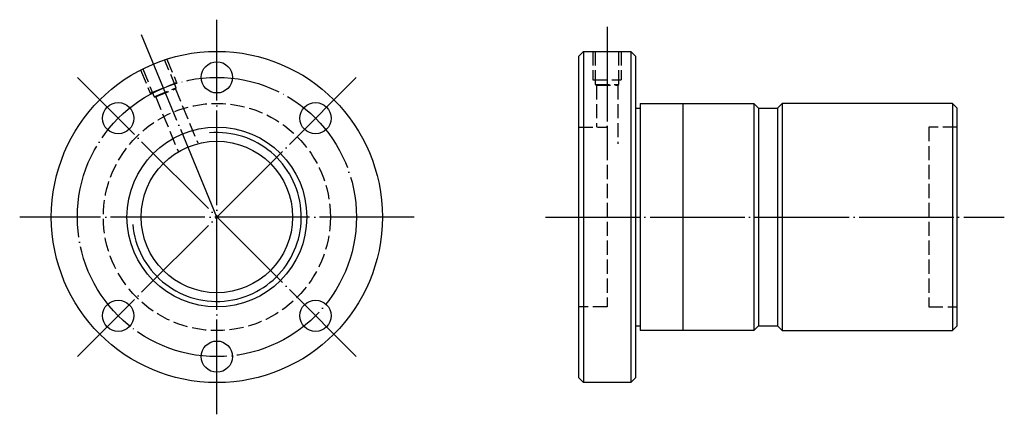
# Model space of a CAD drawing. Header units: millimetres. Extents: x -17 to 191, y 158 to 242.
import ezdxf

# ---------------------------------------------------------------- set-up
doc = ezdxf.new("R2010")
doc.units = ezdxf.units.MM
for name, pattern in [('CENTER', [22, 20, -1, 0, -1]), ('DASHED', [4, 3, -1]), ('THIN', [200000, 200000, 0])]:
    doc.linetypes.add(name, pattern=pattern)
doc.layers.add('NT', color=7, linetype='Continuous')

msp = doc.modelspace()

# ---------------------------------------------------------------- linework, layer by layer
at = {"layer": 'NT', "color": 3, "linetype": 'CENTER'}
for p, q in [((24.5, 158.31), (24.5, 241.69)), ((107, 240.17), (107, 213)), ((24.5, 200), (8.55, 238.51)), ((53.98, 229.48), (-4.98, 170.52)), ((53.98, 170.52), (-4.98, 229.48)), ((66.19, 200), (-17.19, 200)), ((94, 200), (190.97, 200))]:
    msp.add_line(p, q, dxfattribs=at)
at = {"layer": 'NT', "color": 1, "linetype": 'DASHED'}
for p, q in [((13.93, 233.36), (15.97, 228.43)), ((104, 235), (104, 229)), ((110, 235), (110, 229)), ((8.38, 231.07), (10.43, 226.14)), ((104, 229), (110, 229)), ((10.43, 226.14), (15.97, 228.43)), ((11.27, 225.41), (15.89, 227.32)), ((15.66, 227.22), (20.46, 215.64)), ((104.5, 228), (109.5, 228)), ((104.75, 227.86), (104.75, 219)), ((109.25, 227.86), (109.25, 215.47)), ((11.5, 225.5), (16.3, 213.92)), ((101, 219), (107, 219)), ((107, 219), (107, 181)), ((181, 219), (175, 219)), ((175, 219), (175, 181)), ((107, 181), (101, 181)), ((175, 181), (181, 181))]:
    msp.add_line(p, q, dxfattribs=at)
at = {"layer": 'NT', "color": 16, "linetype": 'Continuous'}
for p, q in [((101, 234), (102, 235)), ((101, 166), (101, 234)), ((102, 235), (112, 235)), ((102, 235), (102, 165)), ((112, 235), (113, 234)), ((112, 235), (112, 165)), ((113, 234), (113, 166)), ((113, 223), (114, 223)), ((114, 224), (114, 176)), ((114, 224), (138, 224)), ((123, 224), (123, 176)), ((138, 224), (139, 223)), ((138, 224), (138, 176)), ((139, 223), (139, 177)), ((139, 223), (143, 223)), ((144, 224), (143, 223)), ((143, 223), (143, 177)), ((180, 224), (144, 224)), ((144, 224), (144, 176)), ((180, 224), (180, 176)), ((180, 224), (181, 223)), ((181, 177), (181, 223)), ((113, 177), (114, 177)), ((139, 177), (138, 176)), ((139, 177), (143, 177)), ((143, 177), (144, 176)), ((180, 176), (181, 177)), ((138, 176), (114, 176)), ((144, 176), (180, 176)), ((102, 165), (101, 166)), ((112, 165), (102, 165)), ((113, 166), (112, 165))]:
    msp.add_line(p, q, dxfattribs=at)
at = {"layer": 'NT', "color": 1, "linetype": 'DASHED'}
for points in [[(8.83, 231.3), (11.27, 225.41), (11.56, 225.37), (15.71, 227.09), (15.89, 227.32), (13.45, 233.21)], [(104.5, 235), (104.5, 228), (104.75, 227.86), (109.25, 227.86), (109.5, 228), (109.5, 235)]]:
    msp.add_lwpolyline(points, dxfattribs=at)
at = {"layer": 'NT', "color": 16, "linetype": 'Continuous'}
for centre, radius in [((24.5, 200), 35), ((24.5, 229.5), 3.3), ((3.64, 220.86), 3.3), ((45.36, 220.86), 3.3), ((24.5, 200), 19), ((24.5, 200), 16), ((3.64, 179.14), 3.3), ((45.36, 179.14), 3.3), ((24.5, 170.5), 3.3)]:
    msp.add_circle(centre, radius, dxfattribs=at)
at = {"layer": 'NT', "color": 3, "linetype": 'CENTER'}
msp.add_circle((24.5, 200), 29.5, dxfattribs=at)
at = {"layer": 'NT', "color": 1, "linetype": 'DASHED'}
msp.add_circle((24.5, 200), 24, dxfattribs=at)
at = {"layer": 'NT', "color": 5, "linetype": 'THIN'}
msp.add_arc((24.5, 200), 17.84, 185, 95, dxfattribs=at)

doc.saveas('drawing.dxf')
